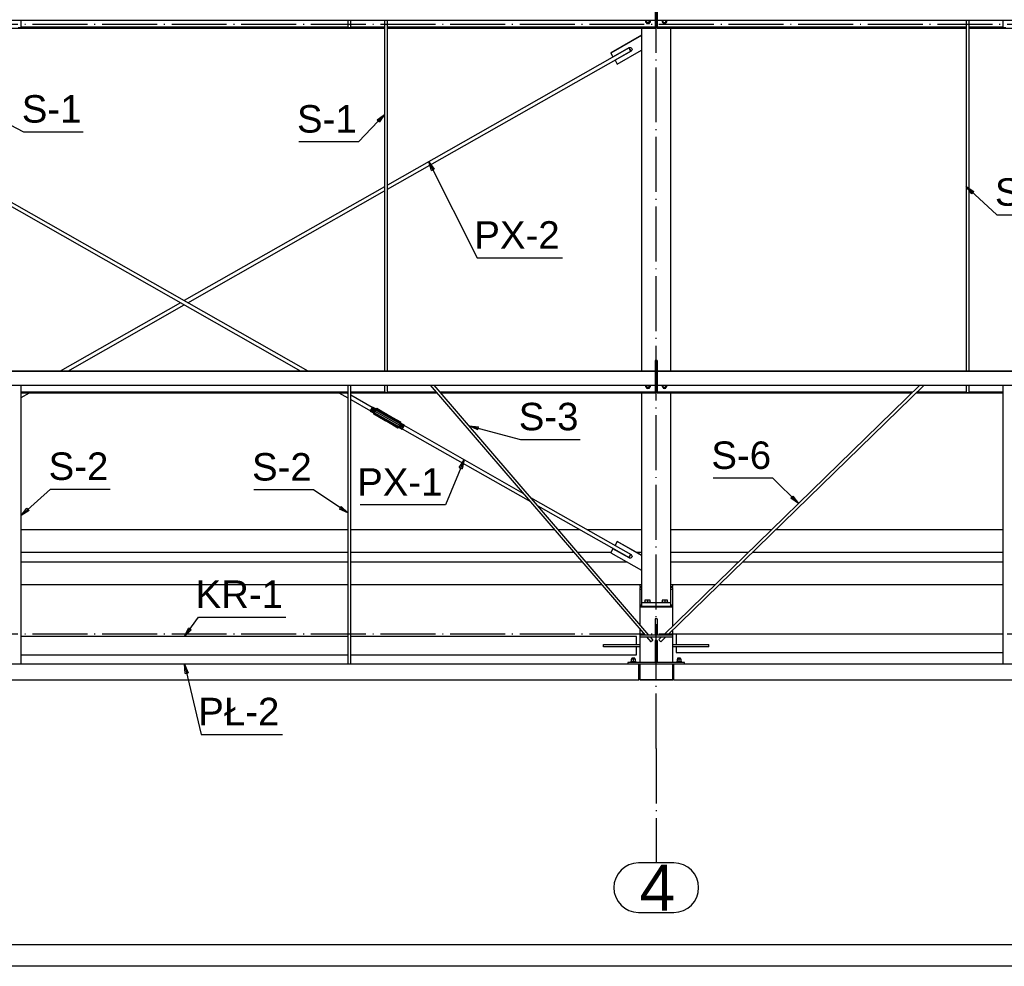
# Paper-space layout 'A0 Advance Steel' of a CAD drawing. Header units: millimetres. Extents: x -21 to 1320, y -7 to 928.
# Tile 26 of 134: x 360 to 467, y 478 to 581. Entities that reach past the tile are written whole.
import ezdxf

# ---------------------------------------------------------------- set-up
doc = ezdxf.new("R2010")
doc.units = ezdxf.units.MM
doc.linetypes.add('ACAD_ISO04W100', pattern=[30, 24, -3, 0, -3])
doc.layers.get('0').update_dxf_attribs({"linetype": 'CONTINUOUS'})
for name, color, linetype in [('AS_Belki', 145, 'CONTINUOUS'), ('AS_Blachy', 30, 'CONTINUOUS'), ('AS_Czesci specjalne', 31, 'CONTINUOUS'), ('AS_Siatki', 72, 'CONTINUOUS'), ('AS_Sruby', 9, 'CONTINUOUS')]:
    doc.layers.add(name, color=color, linetype=linetype)
doc.styles.add('Arial', font='arial.ttf', dxfattribs={"height": 150})

psp = doc.layouts.new('A0 Advance Steel')

# ---------------------------------------------------------------- linework, layer by layer
at = {"color": 0, "linetype": 'ByBlock', "lineweight": -2}
for p, q in [((398.59, 570), (399.4, 570.6)), ((398.59, 570), (398.83, 569.77)), ((399.4, 570.6), (398.83, 569.77)), ((404.52, 564.46), (404.22, 565.43)), ((404.22, 565.43), (404.82, 564.62)), ((404.52, 564.46), (404.82, 564.62)), ((463.52, 561.92), (462.9, 562.72)), ((462.9, 562.72), (463.75, 562.16)), ((463.52, 561.92), (463.75, 562.16)), ((409.57, 536.15), (408.65, 536.56)), ((408.65, 536.56), (409.66, 536.47)), ((409.57, 536.15), (409.66, 536.47)), ((407.56, 532.01), (408.1, 532.87)), ((408.1, 532.87), (407.87, 531.88)), ((407.56, 532.01), (407.87, 531.88)), ((443.99, 528.91), (443.76, 528.68)), ((443.99, 528.91), (444.59, 528.09)), ((444.59, 528.09), (443.76, 528.68)), ((359.72, 526.78), (360.35, 527.58)), ((360.58, 527.33), (359.72, 526.78)), ((360.58, 527.33), (360.35, 527.58)), ((394.67, 527.76), (394.48, 527.48)), ((395.4, 527.06), (394.48, 527.48)), ((394.67, 527.76), (395.4, 527.06)), ((377.56, 513.57), (378.01, 514.48)), ((378.28, 514.29), (377.56, 513.57)), ((378.28, 514.29), (378.01, 514.48)), ((377.63, 509.52), (377.56, 510.53)), ((377.56, 510.53), (377.96, 509.6)), ((377.63, 509.52), (377.96, 509.6))]:
    psp.add_line(p, q, dxfattribs=at)
at = {"color": 3, "ltscale": 0.25}
for points in [[(1.26, 477.54), (1.26, 825.14), (628.86, 825.14), (628.86, 477.54), (1.26, 477.54)], [(3.26, 479.89), (3.26, 810.49), (626.86, 810.49), (626.86, 479.89), (3.26, 479.89)]]:
    psp.add_lwpolyline(points, dxfattribs=at)
at = {"color": 7}
for points in [[(355.72, 570.93), (359.98, 568.7), (366.5, 568.7)], [(399.4, 570.6), (396.55, 567.61), (390.03, 567.61)], [(404.22, 565.43), (409.52, 554.93), (418.84, 554.93)], [(462.9, 562.72), (466.23, 559.62), (472.75, 559.62)], [(408.65, 536.56), (414.23, 535.09), (420.76, 535.09)], [(408.1, 532.87), (406.05, 527.94), (396.73, 527.94)], [(444.59, 528.09), (441.79, 530.87), (435.26, 530.87)], [(359.72, 526.78), (362.91, 529.67), (369.43, 529.67)], [(395.4, 527.06), (391.64, 529.6), (385.12, 529.6)], [(377.56, 513.57), (379.07, 515.69), (388.61, 515.69)], [(377.56, 510.53), (379.38, 502.87), (388.24, 502.87)]]:
    psp.add_lwpolyline(points, dxfattribs=at)
at = {"layer": 'AS_Belki', "linetype": 'Continuous', "ltscale": 0.25}
for p, q in [((428.96, 582.37), (428.96, 580.88)), ((429.16, 582.37), (429.16, 580.88)), ((326.16, 580.88), (428.96, 580.88)), ((359.72, 580.1), (359.72, 580.88)), ((395.4, 580.88), (395.4, 580.1)), ((395.72, 580.1), (395.72, 580.88)), ((399.4, 580.88), (399.4, 542.56)), ((399.72, 542.56), (399.72, 580.88)), ((428.96, 580.88), (428.96, 580.11)), ((429.16, 580.88), (586.26, 580.88)), ((429.16, 580.88), (429.16, 580.11)), ((462.9, 580.88), (462.9, 542.56)), ((463.22, 542.56), (463.22, 580.88)), ((466.9, 580.88), (466.9, 580.1)), ((355.72, 580.03), (399.4, 580.03)), ((395.49, 580.08), (359.64, 580.08)), ((395.4, 580.11), (359.72, 580.11)), ((399.4, 580.08), (395.64, 580.08)), ((399.4, 580.11), (395.72, 580.11)), ((428.96, 580.11), (399.72, 580.11)), ((428.96, 580.08), (399.72, 580.08)), ((399.72, 580.03), (428.96, 580.03)), ((427.46, 580.03), (427.46, 542.56)), ((428.96, 580.11), (428.96, 580.08)), ((428.96, 580.08), (428.96, 580.03)), ((462.9, 580.11), (429.16, 580.11)), ((429.16, 580.11), (429.16, 580.08)), ((462.9, 580.08), (429.16, 580.08)), ((429.16, 580.08), (429.16, 580.03)), ((429.16, 580.03), (462.9, 580.03)), ((430.66, 542.56), (430.66, 580.03)), ((466.9, 580.11), (463.22, 580.11)), ((466.99, 580.08), (463.22, 580.08)), ((463.22, 580.03), (514.9, 580.03)), ((426.09, 577.87), (399.72, 562.88)), ((399.72, 562.42), (426.29, 577.52)), ((391.06, 542.56), (355.72, 562.66)), ((399.4, 562.69), (377.53, 550.25)), ((377.93, 550.02), (399.4, 562.24)), ((355.72, 562.2), (390.25, 542.56)), ((377.13, 550.02), (364, 542.56)), ((364.81, 542.56), (377.53, 549.79)), ((428.96, 542.56), (326.16, 542.56)), ((428.96, 542.53), (326.16, 542.53)), ((428.96, 542.56), (428.96, 542.53)), ((428.96, 542.53), (428.96, 541.03)), ((586.26, 542.56), (429.16, 542.56)), ((429.16, 542.56), (429.16, 542.53)), ((586.26, 542.53), (429.16, 542.53)), ((429.16, 542.53), (429.16, 541.03)), ((326.16, 541.03), (428.96, 541.03)), ((359.72, 510.53), (359.72, 541.03)), ((395.4, 541.03), (395.4, 510.53)), ((395.72, 510.53), (395.72, 541.03)), ((399.4, 541.03), (399.4, 540.25)), ((399.72, 540.25), (399.72, 541.03)), ((404.39, 541.03), (427.84, 513.72)), ((428.26, 513.72), (404.81, 541.03)), ((428.96, 541.03), (428.96, 540.27)), ((429.16, 541.03), (586.26, 541.03)), ((429.16, 541.03), (429.16, 540.27)), ((457.85, 541.03), (429.85, 513.72)), ((430.3, 513.72), (458.31, 541.03)), ((462.9, 541.03), (462.9, 540.25)), ((463.22, 540.25), (463.22, 541.03)), ((466.9, 541.03), (466.9, 510.53)), ((395.4, 540.27), (359.72, 540.27)), ((395.4, 540.24), (359.72, 540.24)), ((359.72, 540.19), (395.4, 540.19)), ((359.72, 539.67), (360.64, 540.19)), ((359.83, 540.19), (359.72, 540.13)), ((394.42, 540.19), (395.4, 539.63)), ((395.4, 540.09), (395.23, 540.19)), ((399.4, 540.27), (395.72, 540.27)), ((399.49, 540.24), (395.72, 540.24)), ((395.72, 540.19), (405.12, 540.19)), ((398.06, 538.58), (395.72, 539.91)), ((405.07, 540.24), (399.64, 540.24)), ((405.05, 540.27), (399.72, 540.27)), ((428.96, 540.27), (405.47, 540.27)), ((428.96, 540.24), (405.49, 540.24)), ((405.54, 540.19), (428.96, 540.19)), ((427.46, 540.19), (427.46, 517.23)), ((428.96, 540.27), (428.96, 540.24)), ((428.96, 540.24), (428.96, 540.19)), ((457.07, 540.27), (429.16, 540.27)), ((429.16, 540.27), (429.16, 540.24)), ((457.04, 540.24), (429.16, 540.24)), ((429.16, 540.24), (429.16, 540.19)), ((429.16, 540.19), (456.99, 540.19)), ((430.66, 517.23), (430.66, 540.19)), ((457.45, 540.19), (466.9, 540.19)), ((462.99, 540.24), (457.5, 540.24)), ((462.9, 540.27), (457.53, 540.27)), ((466.9, 540.24), (463.14, 540.24)), ((466.9, 540.27), (463.22, 540.27)), ((395.72, 539.45), (397.86, 538.23)), ((414.55, 529.2), (401.54, 536.6)), ((401.34, 536.25), (415.32, 528.3)), ((426.29, 522.52), (415.38, 528.73)), ((416.15, 527.83), (426.09, 522.18)), ((395.4, 525.23), (359.72, 525.23)), ((417.96, 525.23), (395.72, 525.23)), ((420.72, 525.23), (418.38, 525.23)), ((427.46, 525.23), (421.52, 525.23)), ((441.65, 525.23), (430.66, 525.23)), ((466.9, 525.23), (442.11, 525.23)), ((359.72, 519.23), (395.4, 519.23)), ((395.72, 519.23), (423.11, 519.23)), ((423.53, 519.23), (427.46, 519.23)), ((430.66, 519.23), (435.5, 519.23)), ((435.96, 519.23), (466.9, 519.23)), ((427.26, 518.73), (427.26, 517.03)), ((430.86, 517.03), (430.86, 518.73)), ((427.26, 517.03), (427.46, 517.03)), ((430.66, 517.03), (430.86, 517.03)), ((395.4, 513.57), (359.72, 513.57)), ((370.09, 513.57), (359.72, 513.57)), ((370.09, 513.57), (370.09, 513.57)), ((395.4, 513.57), (385.04, 513.57)), ((385.04, 513.57), (385.04, 513.57)), ((426.9, 513.57), (395.72, 513.57)), ((398.62, 513.57), (395.72, 513.57)), ((400.86, 513.57), (398.62, 513.57)), ((403.1, 513.57), (400.87, 513.57)), ((416.69, 513.57), (403.1, 513.57)), ((416.69, 513.57), (416.69, 513.57)), ((426.9, 512.69), (426.9, 513.57)), ((428.01, 513.52), (428.46, 513)), ((428.7, 513.21), (428.44, 513.52)), ((429.64, 513.52), (429.33, 513.22)), ((429.56, 512.99), (430.1, 513.52)), ((466.9, 513.83), (431.22, 513.83)), ((431.22, 513.83), (431.22, 512.69)), ((423.3, 512.69), (426.9, 512.69)), ((423.3, 512.45), (423.3, 512.69)), ((426.9, 512.45), (423.3, 512.45)), ((426.9, 511.57), (426.9, 512.45)), ((431.22, 512.45), (431.22, 511.83)), ((431.22, 511.83), (466.9, 511.83)), ((359.72, 511.57), (395.4, 511.57)), ((395.72, 511.57), (426.9, 511.57)), ((427.16, 510.53), (327.96, 510.53)), ((427.16, 508.83), (427.16, 510.53)), ((547.16, 510.53), (430.96, 510.53)), ((430.96, 510.53), (430.96, 508.83)), ((327.96, 508.83), (427.16, 508.83)), ((427.26, 508.85), (427.26, 508.83)), ((427.26, 508.83), (430.86, 508.83)), ((430.86, 508.83), (430.86, 508.85)), ((430.96, 508.83), (547.16, 508.83))]:
    psp.add_line(p, q, dxfattribs=at)
at = {"layer": 'AS_Belki', "linetype": 'Continuous', "ltscale": 0.25, "extrusion": (0.868433, 0.49392, 0.043212)}
psp.add_circle((291.46, -28.35, 655.45), 0.2, dxfattribs=at)
at = {"layer": 'AS_Belki', "linetype": 'Continuous', "ltscale": 0.25, "extrusion": (-2.86448e-11, 0.996195, 0.087156)}
psp.add_arc((-359.56, -50.56, 577.89), 0.16, 0, 180, dxfattribs=at)
at = {"layer": 'AS_Belki', "linetype": 'Continuous', "ltscale": 0.25, "extrusion": (-2.85315e-11, 0.996195, 0.087156)}
for centre in [(-395.56, -50.56, 577.89), (-467.06, -50.56, 577.89), (-399.56, -47.09, 538.19), (-463.06, -47.09, 538.19)]:
    psp.add_arc(centre, 0.16, 0, 180, dxfattribs=at)
at = {"layer": 'AS_Belki', "linetype": 'Continuous', "ltscale": 0.25, "extrusion": (-0.868433, 0.49392, 0.043212)}
psp.add_arc((-664.75, 4.85, -112.11), 0.2, 355.6551, 175.6551, dxfattribs=at)
at = {"layer": 'AS_Belki', "linetype": 'Continuous', "ltscale": 0.25, "extrusion": (-0.650037, 0.757011, 0.06623)}
psp.add_arc((-659.43, -7.29, 109.83), 0.16, 356.745, 176.745, dxfattribs=at)
at = {"layer": 'AS_Belki', "linetype": 'Continuous', "ltscale": 0.25, "extrusion": (0.714616, 0.696855, 0.060967)}
psp.add_arc((67.54, -40.58, 664.45), 0.16, 3.5775, 183.5775, dxfattribs=at)
at = {"layer": 'AS_Blachy', "linetype": 'Continuous', "ltscale": 0.25}
for p, q in [((427.46, 579.24), (424.1, 577.33)), ((427.46, 579.22), (424.1, 577.3)), ((424.1, 577.33), (424.1, 577.3)), ((424.1, 577.3), (424.34, 576.89)), ((424.34, 576.89), (426.09, 577.89)), ((426.3, 577.52), (424.56, 576.53)), ((426.31, 577.51), (424.56, 576.51)), ((424.8, 576.09), (427.46, 577.61)), ((426.31, 577.53), (426.31, 577.51)), ((424.56, 576.53), (424.56, 576.51)), ((424.56, 576.51), (424.8, 576.09)), ((429.16, 543.73), (428.96, 543.73)), ((428.96, 543.73), (428.96, 543.68)), ((429.16, 543.68), (428.96, 543.68)), ((428.96, 543.68), (428.96, 542.56)), ((429.16, 543.73), (429.16, 543.68)), ((429.16, 543.68), (429.16, 542.56)), ((429.16, 541.96), (428.96, 541.96)), ((428.96, 541.36), (429.16, 541.36)), ((428.96, 541.16), (429.16, 541.16)), ((424.8, 523.95), (424.56, 523.54)), ((424.8, 523.93), (424.56, 523.52)), ((424.56, 523.54), (424.56, 523.52)), ((427.46, 522.44), (424.8, 523.95)), ((424.8, 523.93), (424.8, 523.95)), ((427.46, 522.42), (424.8, 523.93)), ((395.4, 522.73), (359.72, 522.73)), ((420.1, 522.73), (395.72, 522.73)), ((424.1, 522.73), (420.52, 522.73)), ((424.34, 523.16), (424.1, 522.74)), ((424.34, 523.14), (424.1, 522.72)), ((424.1, 522.74), (424.1, 522.72)), ((424.1, 522.72), (427.46, 520.81)), ((426.09, 522.16), (424.34, 523.16)), ((424.34, 523.14), (424.34, 523.16)), ((426.09, 522.14), (424.34, 523.14)), ((424.56, 523.52), (426.31, 522.52)), ((425.11, 522.73), (425.09, 522.73)), ((425.94, 522.73), (425.92, 522.73)), ((426.3, 522.53), (426.31, 522.52)), ((427.46, 522.73), (426.95, 522.73)), ((439.09, 522.73), (430.66, 522.73)), ((466.9, 522.73), (439.55, 522.73)), ((359.72, 521.73), (395.4, 521.73)), ((395.72, 521.73), (420.96, 521.73)), ((421.38, 521.73), (425.84, 521.73)), ((426.09, 522.16), (426.09, 522.14)), ((430.66, 521.73), (438.06, 521.73)), ((438.52, 521.73), (466.9, 521.73)), ((427.26, 519.23), (427.26, 519.03)), ((430.86, 519.03), (430.86, 519.23)), ((427.26, 519.03), (427.46, 519.03)), ((427.46, 518.93), (427.26, 518.93)), ((427.26, 518.93), (427.26, 518.73)), ((427.26, 518.73), (427.46, 518.73)), ((430.66, 519.03), (430.86, 519.03)), ((430.86, 518.93), (430.66, 518.93)), ((430.66, 518.73), (430.86, 518.73)), ((430.86, 518.73), (430.86, 518.93)), ((430.66, 517.23), (427.46, 517.23)), ((427.46, 517.23), (427.46, 516.83)), ((430.66, 516.83), (430.66, 517.23)), ((427.26, 517.03), (427.26, 516.83)), ((427.46, 516.83), (427.26, 516.83)), ((427.26, 516.83), (427.26, 516.81)), ((427.26, 516.81), (430.86, 516.81)), ((427.26, 516.81), (427.26, 514.88)), ((430.66, 516.83), (427.46, 516.83)), ((430.86, 516.83), (430.66, 516.83)), ((430.86, 516.83), (430.86, 517.03)), ((430.86, 516.81), (430.86, 516.83)), ((430.86, 514.71), (430.86, 516.81)), ((429.16, 515.51), (428.96, 515.51)), ((428.96, 515.51), (428.96, 514.32)), ((429.16, 515.51), (429.16, 514.32)), ((427.26, 514.39), (427.26, 510.73)), ((428.96, 514.32), (429.16, 514.32)), ((428.96, 514.32), (428.96, 513.72)), ((429.16, 514.32), (429.16, 513.72)), ((430.86, 513.72), (430.86, 514.26)), ((430.86, 513.72), (427.27, 513.72)), ((427.27, 513.72), (427.27, 513.52)), ((427.27, 513.52), (430.86, 513.52)), ((429.16, 513.12), (428.96, 513.12)), ((428.96, 513.12), (428.96, 511.73)), ((429.16, 513.12), (429.16, 511.73)), ((430.86, 513.52), (430.86, 513.72)), ((430.86, 510.73), (430.86, 513.52)), ((426.9, 512.69), (427.26, 512.69)), ((427.26, 512.45), (426.9, 512.45)), ((428.96, 511.73), (429.16, 511.73)), ((428.96, 511.73), (428.96, 510.73)), ((429.16, 511.73), (429.16, 510.73)), ((430.86, 512.69), (434.82, 512.69)), ((434.82, 512.45), (430.86, 512.45)), ((434.82, 512.45), (434.82, 512.69)), ((432.16, 510.73), (425.96, 510.73)), ((425.96, 510.73), (425.96, 510.53)), ((432.16, 510.53), (432.16, 510.73)), ((430.96, 510.53), (427.16, 510.53)), ((427.26, 510.53), (427.26, 508.85)), ((430.86, 508.85), (430.86, 510.53)), ((427.26, 508.85), (430.86, 508.85))]:
    psp.add_line(p, q, dxfattribs=at)
at = {"layer": 'AS_Blachy', "linetype": 'Continuous', "ltscale": 0.25, "extrusion": (-4.4958e-14, 0.087156, -0.996195)}
psp.add_arc((-426.2, 575.5, 50.35), 0.22, 60.2823, 240.2719, dxfattribs=at)
at = {"layer": 'AS_Blachy', "linetype": 'Continuous', "ltscale": 0.25, "extrusion": (-1.12736e-13, 0.087156, -0.996195)}
psp.add_arc((-426.2, 575.52, 50.35), 0.22, 182.7869, 240.2719, dxfattribs=at)
at = {"layer": 'AS_Blachy', "linetype": 'Continuous', "ltscale": 0.25, "extrusion": (-2.97283e-14, 0.087156, -0.996195)}
psp.add_arc((-426.2, 520.34, 45.52), 0.22, 119.7281, 299.7177, dxfattribs=at)
at = {"layer": 'AS_Blachy', "linetype": 'Continuous', "ltscale": 0.25, "extrusion": (8.00597e-14, 0.087156, -0.996195)}
psp.add_arc((-426.2, 520.36, 45.53), 0.22, 182.7869, 299.7177, dxfattribs=at)
at = {"layer": 'AS_Czesci specjalne', "linetype": 'Continuous', "ltscale": 0.25}
for p, q in [((398.02, 538.49), (398.07, 538.58)), ((398.07, 538.59), (398.05, 538.55)), ((398.07, 538.6), (398.06, 538.58)), ((398.06, 538.58), (398.07, 538.59)), ((398.09, 538.62), (398.07, 538.6)), ((398.07, 538.58), (398.09, 538.62)), ((398.43, 538.38), (398.07, 538.58)), ((398.44, 538.42), (398.09, 538.62)), ((397.85, 538.23), (397.84, 538.19)), ((397.84, 538.19), (397.85, 538.21)), ((397.84, 538.19), (398.19, 537.98)), ((397.85, 538.21), (397.9, 538.28)), ((397.86, 538.23), (397.85, 538.23)), ((397.85, 538.21), (398.21, 538)), ((397.87, 538.24), (397.86, 538.22)), ((397.86, 538.22), (397.86, 538.23)), ((397.91, 538.3), (397.87, 538.24)), ((397.9, 538.28), (397.96, 538.38)), ((397.9, 538.28), (398.26, 538.07)), ((397.96, 538.39), (397.91, 538.3)), ((397.96, 538.38), (398.02, 538.49)), ((398.01, 538.48), (397.96, 538.39)), ((397.96, 538.38), (398.32, 538.18)), ((398.05, 538.55), (398.01, 538.48)), ((398.38, 538.29), (398.02, 538.49)), ((398.21, 538), (398.19, 537.98)), ((398.19, 537.98), (398.21, 537.87)), ((398.26, 538.07), (398.21, 538)), ((398.21, 538), (398.23, 537.9)), ((398.23, 537.9), (398.21, 537.87)), ((398.21, 537.87), (399.44, 537.18)), ((399.46, 537.17), (398.21, 537.87)), ((398.3, 538), (398.23, 537.9)), ((398.23, 537.9), (399.46, 537.17)), ((398.23, 537.9), (399.5, 537.15)), ((398.23, 537.9), (399.54, 537.13)), ((400.87, 536.4), (398.23, 537.9)), ((398.32, 538.18), (398.26, 538.07)), ((398.26, 538.07), (398.3, 538)), ((398.38, 538.14), (398.3, 538)), ((398.3, 538), (400.94, 536.49)), ((398.32, 538.18), (398.38, 538.29)), ((398.32, 538.18), (398.38, 538.14)), ((398.38, 538.29), (398.43, 538.38)), ((398.46, 538.29), (398.38, 538.29)), ((398.46, 538.29), (398.38, 538.14)), ((401.02, 536.64), (398.38, 538.14)), ((398.43, 538.38), (398.44, 538.42)), ((398.52, 538.4), (398.43, 538.38)), ((398.55, 538.46), (398.44, 538.42)), ((398.52, 538.4), (398.46, 538.29)), ((401.1, 536.79), (398.46, 538.29)), ((398.55, 538.46), (398.52, 538.4)), ((398.52, 538.4), (401.16, 536.9)), ((399.85, 537.68), (398.52, 538.4)), ((399.82, 537.7), (398.52, 538.4)), ((399.79, 537.73), (398.52, 538.4)), ((398.55, 538.46), (399.79, 537.73)), ((398.55, 538.46), (399.77, 537.76)), ((399.77, 537.76), (398.55, 538.46)), ((399.76, 537.77), (398.55, 538.46)), ((399.77, 537.76), (399.76, 537.77)), ((399.77, 537.76), (399.76, 537.77)), ((399.79, 537.73), (399.77, 537.76)), ((399.79, 537.75), (399.77, 537.76)), ((399.77, 537.76), (399.77, 537.76)), ((399.77, 537.76), (399.77, 537.76)), ((399.79, 537.75), (399.78, 537.74)), ((399.78, 537.74), (399.79, 537.75)), ((399.78, 537.74), (399.79, 537.75)), ((399.82, 537.72), (399.79, 537.75)), ((399.82, 537.7), (399.79, 537.73)), ((399.81, 537.71), (399.82, 537.72)), ((399.85, 537.7), (399.82, 537.72)), ((399.85, 537.68), (399.82, 537.7)), ((399.85, 537.7), (399.84, 537.69)), ((399.9, 537.68), (399.85, 537.7)), ((399.85, 537.68), (399.85, 537.7)), ((399.85, 537.68), (401.16, 536.9)), ((399.9, 537.66), (399.85, 537.68)), ((399.9, 537.68), (399.88, 537.66)), ((399.9, 537.68), (399.89, 537.66)), ((399.89, 537.66), (399.9, 537.68)), ((399.93, 537.66), (399.9, 537.68)), ((401.16, 536.9), (399.9, 537.66)), ((399.93, 537.65), (399.9, 537.66)), ((399.96, 537.65), (399.93, 537.66)), ((399.93, 537.66), (399.93, 537.65)), ((399.93, 537.66), (399.93, 537.65)), ((401.16, 536.9), (399.93, 537.65)), ((399.93, 537.65), (401.19, 536.96)), ((399.96, 537.65), (399.93, 537.65)), ((399.97, 537.65), (399.96, 537.65)), ((401.19, 536.96), (399.96, 537.65)), ((401.19, 536.96), (399.96, 537.65)), ((399.97, 537.65), (399.96, 537.65)), ((399.96, 537.65), (399.96, 537.65)), ((399.96, 537.65), (399.96, 537.65)), ((401.19, 536.96), (399.97, 537.65)), ((399.44, 537.18), (399.46, 537.17)), ((399.46, 537.17), (399.5, 537.15)), ((399.5, 537.15), (399.54, 537.13)), ((399.54, 537.13), (399.58, 537.11)), ((400.87, 536.4), (399.54, 537.13)), ((399.58, 537.11), (399.61, 537.08)), ((400.87, 536.4), (399.58, 537.11)), ((399.61, 537.08), (399.63, 537.07)), ((400.85, 536.37), (399.61, 537.08)), ((399.61, 537.08), (400.87, 536.4)), ((399.63, 537.07), (400.85, 536.37)), ((400.94, 536.49), (400.87, 536.4)), ((400.87, 536.4), (400.97, 536.43)), ((401.02, 536.64), (400.94, 536.49)), ((400.94, 536.49), (401.02, 536.5)), ((400.97, 536.43), (400.96, 536.41)), ((401.02, 536.5), (400.97, 536.43)), ((400.97, 536.43), (401.33, 536.23)), ((401.1, 536.79), (401.02, 536.64)), ((401.08, 536.61), (401.02, 536.64)), ((401.08, 536.61), (401.02, 536.5)), ((401.02, 536.5), (401.37, 536.3)), ((401.14, 536.72), (401.08, 536.61)), ((401.44, 536.41), (401.08, 536.61)), ((401.1, 536.79), (401.16, 536.9)), ((401.14, 536.72), (401.1, 536.79)), ((401.19, 536.81), (401.14, 536.72)), ((401.5, 536.52), (401.14, 536.72)), ((401.16, 536.9), (401.19, 536.96)), ((401.19, 536.81), (401.16, 536.9)), ((401.2, 536.85), (401.19, 536.96)), ((401.2, 536.85), (401.19, 536.81)), ((401.54, 536.6), (401.19, 536.81)), ((401.56, 536.64), (401.2, 536.85)), ((401.44, 536.41), (401.5, 536.52)), ((401.5, 536.52), (401.54, 536.6)), ((401.54, 536.6), (401.56, 536.64)), ((400.85, 536.37), (400.96, 536.41)), ((400.87, 536.4), (400.85, 536.37)), ((400.96, 536.41), (401.31, 536.21)), ((401.31, 536.21), (401.33, 536.23)), ((401.33, 536.23), (401.37, 536.3)), ((401.37, 536.3), (401.44, 536.41))]:
    psp.add_line(p, q, dxfattribs=at)
at = {"layer": 'AS_Siatki', "color": 20, "linetype": 'ACAD_ISO04W100', "ltscale": 0.25}
for p, q in [((429.06, 501.33), (429.06, 791.53)), ((602.56, 580.43), (27.56, 580.43)), ((602.56, 513.83), (27.56, 513.83)), ((429.06, 501.33), (429.06, 501.33)), ((429.06, 501.33), (429.06, 488.83))]:
    psp.add_line(p, q, dxfattribs=at)
at = {"layer": 'AS_Siatki', "color": 20, "linetype": 'Continuous', "ltscale": 0.25}
for p, q in [((430.99, 488.83), (427.13, 488.83)), ((427.13, 483.43), (430.99, 483.43))]:
    psp.add_line(p, q, dxfattribs=at)
for centre, start, end in [((427.13, 486.13), 90, 270), ((430.99, 486.13), 270, 90)]:
    psp.add_arc(centre, 2.7, start, end, dxfattribs=at)
at = {"layer": 'AS_Sruby', "linetype": 'Continuous', "ltscale": 0.25}
for p, q in [((427.9, 580.88), (427.9, 580.67)), ((427.9, 580.67), (428.03, 580.65)), ((428, 580.66), (428, 580.54)), ((428.03, 580.65), (428.03, 580.88)), ((428.03, 580.65), (428.3, 580.65)), ((428.3, 580.65), (428.3, 580.88)), ((428.3, 580.65), (428.43, 580.67)), ((428.32, 580.54), (428.32, 580.66)), ((428.43, 580.67), (428.43, 580.88)), ((429.7, 580.88), (429.7, 580.67)), ((429.7, 580.67), (429.83, 580.65)), ((429.8, 580.66), (429.8, 580.54)), ((429.83, 580.65), (429.83, 580.88)), ((429.83, 580.65), (430.1, 580.65)), ((430.1, 580.65), (430.1, 580.88)), ((430.1, 580.65), (430.23, 580.67)), ((430.12, 580.54), (430.12, 580.66)), ((430.23, 580.67), (430.23, 580.88)), ((427.9, 541.03), (427.9, 540.82)), ((427.9, 540.82), (428.03, 540.8)), ((428, 540.81), (428, 540.69)), ((428.03, 540.8), (428.03, 541.03)), ((428.03, 540.8), (428.3, 540.8)), ((428.3, 540.8), (428.3, 541.03)), ((428.3, 540.8), (428.43, 540.82)), ((428.32, 540.69), (428.32, 540.81)), ((428.43, 540.82), (428.43, 541.03)), ((429.7, 541.03), (429.7, 540.82)), ((429.7, 540.82), (429.83, 540.8)), ((429.8, 540.81), (429.8, 540.69)), ((429.83, 540.8), (429.83, 541.03)), ((429.83, 540.8), (430.1, 540.8)), ((430.1, 540.8), (430.1, 541.03)), ((430.1, 540.8), (430.23, 540.82)), ((430.12, 540.69), (430.12, 540.81)), ((430.23, 540.82), (430.23, 541.03)), ((427.75, 517.29), (427.74, 517.29)), ((427.74, 517.29), (427.74, 517.23)), ((427.77, 517.29), (427.75, 517.29)), ((427.81, 517.29), (427.77, 517.29)), ((427.85, 517.29), (427.81, 517.29)), ((428.11, 517.54), (427.82, 517.54)), ((427.82, 517.54), (427.82, 517.29)), ((427.91, 517.29), (427.85, 517.29)), ((427.97, 517.29), (427.91, 517.29)), ((428.04, 517.29), (427.97, 517.29)), ((428.11, 517.29), (428.04, 517.29)), ((428.4, 517.54), (428.11, 517.54)), ((428.11, 517.54), (428.11, 517.29)), ((428.19, 517.29), (428.11, 517.29)), ((428.25, 517.29), (428.19, 517.29)), ((428.32, 517.29), (428.25, 517.29)), ((428.38, 517.29), (428.32, 517.29)), ((428.42, 517.29), (428.38, 517.29)), ((428.4, 517.29), (428.4, 517.54)), ((428.46, 517.29), (428.42, 517.29)), ((428.48, 517.29), (428.46, 517.29)), ((428.48, 517.29), (428.48, 517.29)), ((428.48, 517.23), (428.48, 517.29)), ((429.65, 517.29), (429.64, 517.29)), ((429.64, 517.29), (429.64, 517.23)), ((429.67, 517.29), (429.65, 517.29)), ((429.71, 517.29), (429.67, 517.29)), ((429.75, 517.29), (429.71, 517.29)), ((430.01, 517.54), (429.72, 517.54)), ((429.72, 517.54), (429.72, 517.29)), ((429.81, 517.29), (429.75, 517.29)), ((429.87, 517.29), (429.81, 517.29)), ((429.94, 517.29), (429.87, 517.29)), ((430.01, 517.29), (429.94, 517.29)), ((430.3, 517.54), (430.01, 517.54)), ((430.01, 517.54), (430.01, 517.29)), ((430.09, 517.29), (430.01, 517.29)), ((430.15, 517.29), (430.09, 517.29)), ((430.22, 517.29), (430.15, 517.29)), ((430.28, 517.29), (430.22, 517.29)), ((430.32, 517.29), (430.28, 517.29)), ((430.3, 517.29), (430.3, 517.54)), ((430.36, 517.29), (430.32, 517.29)), ((430.38, 517.29), (430.36, 517.29)), ((430.38, 517.29), (430.38, 517.29)), ((430.38, 517.23), (430.38, 517.29)), ((426.27, 510.79), (426.26, 510.79)), ((426.26, 510.79), (426.26, 510.73)), ((426.29, 510.79), (426.27, 510.79)), ((426.31, 510.79), (426.29, 510.79)), ((426.35, 510.79), (426.31, 510.79)), ((426.56, 511.09), (426.33, 511.09)), ((426.33, 511.09), (426.33, 510.79)), ((426.4, 510.79), (426.35, 510.79)), ((426.42, 511.21), (426.4, 511.21)), ((426.4, 511.21), (426.4, 511.09)), ((426.45, 510.79), (426.4, 510.79)), ((426.45, 511.21), (426.42, 511.21)), ((426.5, 511.21), (426.45, 511.21)), ((426.5, 510.79), (426.45, 510.79)), ((426.56, 511.21), (426.5, 511.21)), ((426.56, 510.79), (426.5, 510.79)), ((426.62, 511.21), (426.56, 511.21)), ((426.8, 511.09), (426.56, 511.09)), ((426.56, 511.09), (426.56, 510.79)), ((426.62, 510.79), (426.56, 510.79)), ((426.68, 511.21), (426.62, 511.21)), ((426.68, 510.79), (426.62, 510.79)), ((426.71, 511.21), (426.68, 511.21)), ((426.73, 510.79), (426.68, 510.79)), ((426.72, 511.21), (426.71, 511.21)), ((426.72, 511.09), (426.72, 511.21)), ((426.78, 510.79), (426.73, 510.79)), ((426.81, 510.79), (426.78, 510.79)), ((426.8, 510.79), (426.8, 511.09)), ((426.84, 510.79), (426.81, 510.79)), ((426.86, 510.79), (426.84, 510.79)), ((426.86, 510.79), (426.86, 510.79)), ((426.86, 510.73), (426.86, 510.79)), ((431.27, 510.79), (431.26, 510.79)), ((431.26, 510.79), (431.26, 510.73)), ((431.29, 510.79), (431.27, 510.79)), ((431.31, 510.79), (431.29, 510.79)), ((431.35, 510.79), (431.31, 510.79)), ((431.56, 511.09), (431.33, 511.09)), ((431.33, 511.09), (431.33, 510.79)), ((431.4, 510.79), (431.35, 510.79)), ((431.42, 511.21), (431.4, 511.21)), ((431.4, 511.21), (431.4, 511.09)), ((431.45, 510.79), (431.4, 510.79)), ((431.45, 511.21), (431.42, 511.21)), ((431.5, 511.21), (431.45, 511.21)), ((431.5, 510.79), (431.45, 510.79)), ((431.56, 511.21), (431.5, 511.21)), ((431.56, 510.79), (431.5, 510.79)), ((431.62, 511.21), (431.56, 511.21)), ((431.8, 511.09), (431.56, 511.09)), ((431.56, 510.79), (431.56, 511.09)), ((431.62, 510.79), (431.56, 510.79)), ((431.68, 511.21), (431.62, 511.21)), ((431.68, 510.79), (431.62, 510.79)), ((431.71, 511.21), (431.68, 511.21)), ((431.73, 510.79), (431.68, 510.79)), ((431.72, 511.21), (431.71, 511.21)), ((431.72, 511.09), (431.72, 511.21)), ((431.78, 510.79), (431.73, 510.79)), ((431.81, 510.79), (431.78, 510.79)), ((431.8, 510.79), (431.8, 511.09)), ((431.84, 510.79), (431.81, 510.79)), ((431.86, 510.79), (431.84, 510.79)), ((431.86, 510.79), (431.86, 510.79)), ((431.86, 510.73), (431.86, 510.79))]:
    psp.add_line(p, q, dxfattribs=at)
at = {"layer": 'AS_Sruby', "linetype": 'Continuous', "ltscale": 0.25, "extrusion": (0, 0.996195, 0.087156)}
for centre in [(-428.16, -50.6, 578.33), (-428.16, -47.12, 538.63), (-429.96, -47.12, 538.63)]:
    psp.add_arc(centre, 0.16, 0, 180, dxfattribs=at)
at = {"layer": 'AS_Sruby', "linetype": 'Continuous', "ltscale": 0.25, "extrusion": (1.13254e-13, 0.996195, 0.087156)}
psp.add_arc((-429.96, -50.6, 578.33), 0.16, 0, 180, dxfattribs=at)

# ---------------------------------------------------------------- texts
at = {"color": 7, "style": 'Arial'}
for s, p in [('S-1', (359.79, 569.7)), ('S-1', (389.84, 568.61)), ('S-1', (466.04, 560.62)), ('PX-2', (409.2, 555.93)), ('S-3', (414.05, 536.09)), ('S-6', (435.08, 531.87)), ('S-2', (362.72, 530.67)), ('S-2', (384.93, 530.6)), ('PX-1', (396.41, 528.94)), ('KR-1', (378.76, 516.69)), ('PŁ-2', (379.06, 503.87))]:
    psp.add_text(s, height=3, dxfattribs=at).set_placement(p)
at = {"layer": 'AS_Siatki', "color": 20, "style": 'Arial'}
psp.add_text('4', height=5, dxfattribs=at).set_placement((427.25, 483.63))

doc.saveas('drawing.dxf')
